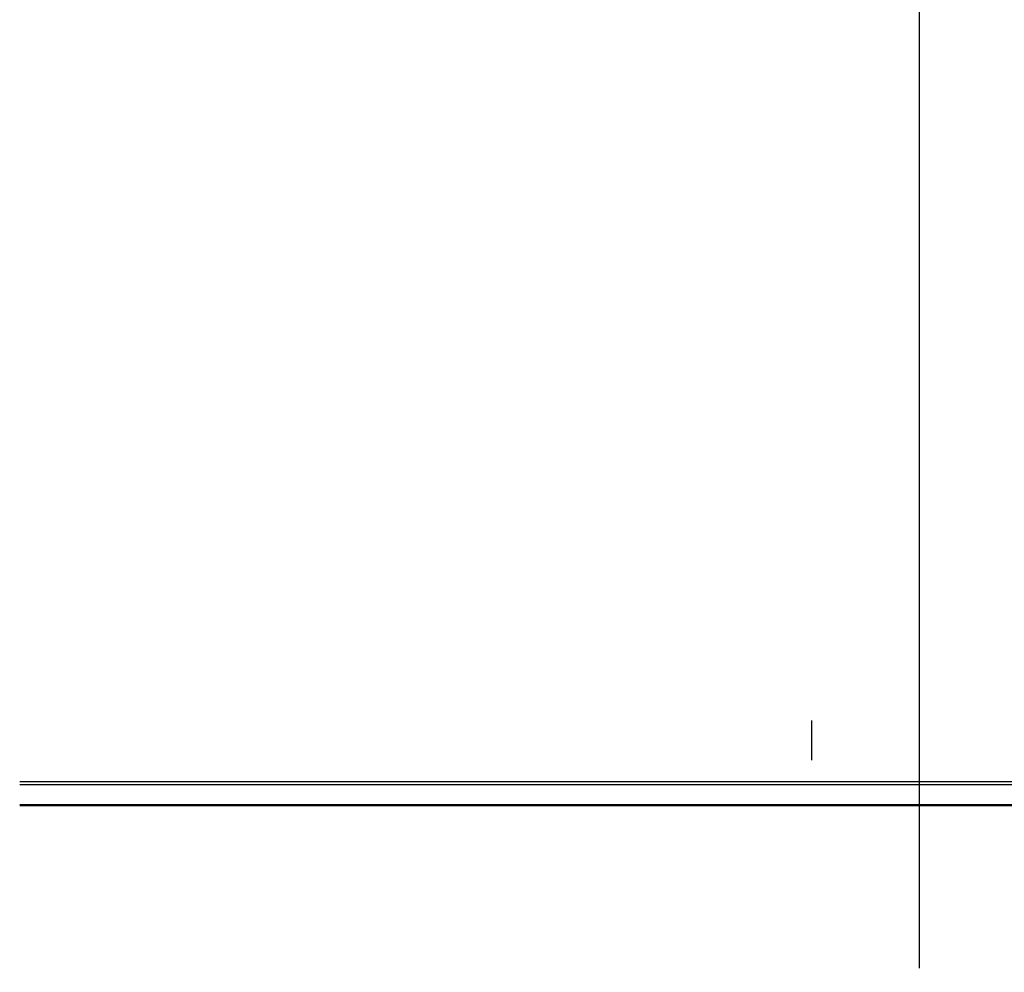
# Model space of a CAD drawing. Header units: millimetres. Extents: x -1690 to 192, y -898 to 54.
# Tile 141 of 256: x -749 to -279, y -887 to -432. Entities that reach past the tile are written whole.
import ezdxf

# ---------------------------------------------------------------- set-up
doc = ezdxf.new("R2010")
doc.units = ezdxf.units.MM
doc.header["$MEASUREMENT"] = 0
doc.layers.add('OVIDIO 186x93x72h', color=7, linetype='Continuous')

msp = doc.modelspace()

# ---------------------------------------------------------------- linework, layer by layer
at = {"layer": 'OVIDIO 186x93x72h'}
for points in [[(-319.11, -884.97), (-319.11, -422.09)], [(-319.11, -884.97), (-319.11, -422.09)], [(-370.65, -785.52), (-370.65, -766.64)], [(-370.65, -785.52), (-370.65, -766.64)], [(89.79, -795.99), (-749.11, -795.99)], [(89.79, -797.33), (-749.11, -797.33)], [(-749.11, -806.68), (27.47, -806.68)], [(-749.11, -807.16), (27.47, -807.16)]]:
    msp.add_lwpolyline(points, dxfattribs=at)
at = {"layer": 'OVIDIO 186x93x72h', "extrusion": (0, 1, 0)}
for points in [[(688.73, 658.03), (1449.68, 658.03)], [(688.73, 659.2), (1449.68, 659.2)], [(688.73, 658.03), (-72.21, 658.03)], [(688.73, 659.2), (-72.21, 659.2)], [(1552.27, 716.62), (749.11, 716.62)], [(-54.05, 717.37), (749.11, 717.37)], [(749.11, 717.37), (-54.05, 717.37)], [(-54.05, 715.87), (749.11, 715.87)], [(-54.05, 716.62), (749.11, 716.62)], [(749.11, 715.87), (-54.05, 715.87)], [(-68.46, 717.37), (749.11, 717.37)], [(-68.46, 715.87), (749.11, 715.87)], [(749.11, 717.37), (-77.82, 717.37)], [(-77.82, 717.37), (749.11, 717.37)], [(-77.82, 715.87), (749.11, 715.87)], [(749.11, 715.87), (-77.82, 715.87)], [(749.11, 715.29), (-79.22, 715.29)], [(-79.22, 715.29), (749.11, 715.29)], [(749.11, 715.96), (-79.22, 715.96)], [(-79.22, 715.96), (749.11, 715.96)], [(749.11, 677.15), (-27.47, 677.15)], [(-27.47, 677.15), (749.11, 677.15)], [(-27.47, 677.82), (749.11, 677.82)], [(749.11, 677.82), (-27.47, 677.82)], [(-27.47, 677.6), (749.11, 677.6)], [(749.11, 677.6), (-27.47, 677.6)], [(-27.47, 676.26), (749.11, 676.26)], [(749.11, 676.26), (-27.47, 676.26)], [(749.11, 697.01), (-92.91, 697.01)], [(749.11, 695.67), (-92.91, 695.67)], [(-165.57, 718.87), (749.11, 718.87)], [(749.11, 717.37), (-165.57, 717.37)], [(749.11, 718.87), (-165.57, 718.87)], [(-165.57, 717.37), (749.11, 717.37)], [(-165.57, 716.99), (749.11, 716.99)], [(-165.19, 715.08), (749.11, 715.08)], [(749.11, 715.08), (-165.19, 715.08)], [(-165.57, 717.33), (749.11, 717.33)]]:
    msp.add_lwpolyline(points, dxfattribs=at)
at = {"layer": 'OVIDIO 186x93x72h', "extrusion": (1, 0, 0)}
for points in [[(-766.64, 717.37), (-766.64, 715.87)], [(-787.8, 715.96), (-787.76, 716.04), (-787.72, 716.11), (-787.67, 716.19), (-787.62, 716.26), (-787.57, 716.33), (-787.52, 716.4), (-787.47, 716.47), (-787.41, 716.53), (-787.35, 716.6), (-787.32, 716.63), (-787.28, 716.66), (-787.25, 716.69), (-787.22, 716.72), (-787.18, 716.75), (-787.15, 716.78), (-787.11, 716.81), (-787.08, 716.84), (-787.04, 716.87), (-787.01, 716.89), (-786.97, 716.92), (-786.93, 716.94), (-786.89, 716.97), (-786.86, 716.99), (-786.82, 717.02), (-786.78, 717.04), (-786.74, 717.06), (-786.7, 717.08), (-786.66, 717.1), (-786.62, 717.12), (-786.58, 717.14), (-786.54, 717.16), (-786.49, 717.18), (-786.45, 717.19), (-786.41, 717.21), (-786.37, 717.23), (-786.33, 717.24), (-786.28, 717.25), (-786.2, 717.28), (-786.11, 717.3), (-786.03, 717.32), (-785.94, 717.34), (-785.86, 717.35), (-785.77, 717.36), (-785.68, 717.37), (-785.6, 717.37), (-785.52, 717.37)], [(-786.45, 715.29), (-786.44, 715.32), (-786.42, 715.35), (-786.4, 715.38), (-786.38, 715.41), (-786.36, 715.44), (-786.34, 715.47), (-786.32, 715.5), (-786.29, 715.53), (-786.27, 715.55), (-786.26, 715.57), (-786.24, 715.58), (-786.23, 715.59), (-786.22, 715.61), (-786.2, 715.62), (-786.19, 715.63), (-786.17, 715.64), (-786.16, 715.65), (-786.14, 715.66), (-786.13, 715.68), (-786.11, 715.69), (-786.1, 715.7), (-786.08, 715.71), (-786.07, 715.72), (-786.05, 715.73), (-786.04, 715.74), (-786.02, 715.74), (-786, 715.75), (-785.99, 715.76), (-785.97, 715.77), (-785.95, 715.78), (-785.94, 715.79), (-785.92, 715.79), (-785.9, 715.8), (-785.88, 715.81), (-785.87, 715.81), (-785.85, 715.82), (-785.83, 715.82), (-785.8, 715.84), (-785.76, 715.84), (-785.73, 715.85), (-785.69, 715.86), (-785.66, 715.86), (-785.62, 715.87), (-785.59, 715.87), (-785.55, 715.87), (-785.52, 715.87)], [(-805.53, 677.15), (-786.45, 715.29)], [(-806.87, 677.82), (-787.8, 715.96)], [(-805.53, 677.15), (-805.55, 677.11), (-805.57, 677.06), (-805.6, 677.02), (-805.62, 676.98), (-805.65, 676.94), (-805.68, 676.9), (-805.7, 676.86), (-805.73, 676.82), (-805.76, 676.78), (-805.8, 676.74), (-805.83, 676.71), (-805.86, 676.67), (-805.9, 676.63), (-805.93, 676.6), (-805.97, 676.57), (-806.01, 676.53), (-806.04, 676.5), (-806.08, 676.47), (-806.12, 676.44), (-806.16, 676.41), (-806.2, 676.38), (-806.24, 676.36), (-806.29, 676.33), (-806.33, 676.3), (-806.37, 676.28), (-806.42, 676.26), (-806.46, 676.24), (-806.5, 676.22), (-806.55, 676.2), (-806.59, 676.18), (-806.64, 676.16), (-806.68, 676.15), (-806.73, 676.13), (-806.77, 676.12), (-806.82, 676.11), (-806.87, 676.1), (-806.92, 676.08), (-806.96, 676.08), (-807.01, 676.07), (-807.06, 676.06), (-807.11, 676.06), (-807.16, 676.05), (-807.21, 676.05), (-807.26, 676.05), (-807.31, 676.04), (-807.36, 676.04), (-807.41, 676.05), (-807.46, 676.05), (-807.51, 676.05), (-807.55, 676.06), (-807.6, 676.07), (-807.65, 676.07), (-807.7, 676.08), (-807.75, 676.09), (-807.8, 676.1), (-807.85, 676.12), (-807.89, 676.13), (-807.94, 676.14), (-807.99, 676.16), (-808.03, 676.18), (-808.08, 676.2), (-808.12, 676.21), (-808.17, 676.23), (-808.21, 676.26)], [(-806.87, 677.82), (-806.87, 677.81), (-806.88, 677.8), (-806.89, 677.79), (-806.89, 677.78), (-806.9, 677.77), (-806.91, 677.76), (-806.91, 677.75), (-806.92, 677.74), (-806.93, 677.73), (-806.94, 677.72), (-806.94, 677.71), (-806.95, 677.7), (-806.96, 677.69), (-806.97, 677.68), (-806.98, 677.67), (-806.99, 677.67), (-807, 677.66), (-807.01, 677.65), (-807.02, 677.64), (-807.03, 677.64), (-807.04, 677.63), (-807.05, 677.62), (-807.06, 677.62), (-807.07, 677.61), (-807.08, 677.6), (-807.09, 677.6), (-807.1, 677.59), (-807.11, 677.59), (-807.12, 677.58), (-807.13, 677.58), (-807.15, 677.57), (-807.16, 677.57), (-807.17, 677.57), (-807.18, 677.56), (-807.19, 677.56), (-807.2, 677.56), (-807.22, 677.55), (-807.23, 677.55), (-807.24, 677.55), (-807.25, 677.55), (-807.26, 677.55), (-807.28, 677.55), (-807.29, 677.55), (-807.3, 677.54), (-807.31, 677.54), (-807.33, 677.54), (-807.34, 677.54), (-807.35, 677.55), (-807.36, 677.55), (-807.38, 677.55), (-807.39, 677.55), (-807.4, 677.55), (-807.41, 677.55), (-807.42, 677.56), (-807.44, 677.56), (-807.45, 677.56), (-807.46, 677.57), (-807.47, 677.57), (-807.48, 677.57), (-807.49, 677.58), (-807.51, 677.58), (-807.52, 677.59), (-807.53, 677.59), (-807.54, 677.6)], [(-885.2, 716.43), (-807.54, 677.6)], [(-885.87, 715.08), (-808.21, 676.26)], [(-884.97, 718.87), (-885.01, 718.87), (-885.05, 718.87), (-885.09, 718.87), (-885.13, 718.87), (-885.17, 718.86), (-885.21, 718.86), (-885.25, 718.85), (-885.29, 718.85), (-885.33, 718.84), (-885.37, 718.83), (-885.41, 718.82), (-885.46, 718.81), (-885.5, 718.8), (-885.54, 718.79), (-885.58, 718.78), (-885.62, 718.77), (-885.66, 718.75), (-885.7, 718.74), (-885.74, 718.72), (-885.78, 718.71), (-885.82, 718.69), (-885.85, 718.67), (-885.89, 718.65), (-885.93, 718.63), (-885.97, 718.61), (-886.01, 718.59), (-886.04, 718.56), (-886.08, 718.54), (-886.12, 718.52), (-886.15, 718.49), (-886.19, 718.46), (-886.22, 718.44), (-886.25, 718.41), (-886.29, 718.38), (-886.32, 718.35), (-886.35, 718.32), (-886.38, 718.29), (-886.41, 718.26), (-886.44, 718.23), (-886.47, 718.2), (-886.5, 718.17), (-886.53, 718.13), (-886.55, 718.1), (-886.58, 718.07), (-886.6, 718.03), (-886.63, 718), (-886.65, 717.96), (-886.67, 717.93), (-886.7, 717.89), (-886.72, 717.85), (-886.74, 717.82), (-886.76, 717.78), (-886.77, 717.74), (-886.79, 717.71), (-886.81, 717.67), (-886.82, 717.63), (-886.84, 717.6), (-886.85, 717.56), (-886.87, 717.52), (-886.88, 717.48), (-886.89, 717.45), (-886.9, 717.41), (-886.91, 717.37), (-886.92, 717.33), (-886.93, 717.3), (-886.94, 717.26), (-886.94, 717.22), (-886.95, 717.18), (-886.96, 717.14), (-886.96, 717.1), (-886.96, 717.06), (-886.97, 717.02), (-886.97, 716.98), (-886.97, 716.94), (-886.97, 716.9), (-886.97, 716.86), (-886.97, 716.82), (-886.97, 716.78), (-886.97, 716.73), (-886.97, 716.69), (-886.96, 716.65), (-886.96, 716.61), (-886.95, 716.57), (-886.94, 716.52), (-886.94, 716.48), (-886.93, 716.44), (-886.92, 716.4), (-886.91, 716.36), (-886.89, 716.32), (-886.88, 716.27), (-886.87, 716.23), (-886.85, 716.19), (-886.84, 716.15), (-886.82, 716.11), (-886.81, 716.07), (-886.79, 716.03), (-886.77, 715.99), (-886.75, 715.95), (-886.73, 715.92), (-886.71, 715.88), (-886.69, 715.84), (-886.66, 715.8), (-886.64, 715.77), (-886.62, 715.73), (-886.59, 715.7), (-886.56, 715.66), (-886.54, 715.63), (-886.51, 715.59), (-886.48, 715.56), (-886.45, 715.53), (-886.43, 715.5), (-886.4, 715.47), (-886.37, 715.44), (-886.34, 715.41), (-886.3, 715.38), (-886.27, 715.35), (-886.24, 715.33), (-886.21, 715.3), (-886.18, 715.27), (-886.14, 715.25), (-886.11, 715.23), (-886.08, 715.2), (-886.04, 715.18), (-886.01, 715.16), (-885.97, 715.14), (-885.94, 715.12), (-885.9, 715.1), (-885.87, 715.08)], [(-884.97, 717.37), (-884.98, 717.37), (-884.99, 717.37), (-885, 717.37), (-885.01, 717.37), (-885.02, 717.37), (-885.03, 717.37), (-885.04, 717.37), (-885.05, 717.37), (-885.06, 717.37), (-885.07, 717.36), (-885.08, 717.36), (-885.09, 717.36), (-885.1, 717.36), (-885.11, 717.35), (-885.12, 717.35), (-885.13, 717.35), (-885.14, 717.34), (-885.15, 717.34), (-885.16, 717.34), (-885.17, 717.33), (-885.18, 717.33), (-885.19, 717.32), (-885.2, 717.32), (-885.21, 717.31), (-885.22, 717.31), (-885.23, 717.3), (-885.24, 717.3), (-885.25, 717.29), (-885.26, 717.28), (-885.27, 717.28), (-885.28, 717.27), (-885.29, 717.26), (-885.29, 717.26), (-885.3, 717.25), (-885.31, 717.24), (-885.32, 717.24), (-885.33, 717.23), (-885.33, 717.22), (-885.34, 717.21), (-885.35, 717.21), (-885.36, 717.2), (-885.36, 717.19), (-885.37, 717.18), (-885.38, 717.17), (-885.38, 717.16), (-885.39, 717.15), (-885.39, 717.15), (-885.4, 717.14), (-885.4, 717.13), (-885.41, 717.12), (-885.41, 717.11), (-885.42, 717.1), (-885.42, 717.09), (-885.43, 717.08), (-885.43, 717.07), (-885.44, 717.06), (-885.44, 717.05), (-885.44, 717.04), (-885.45, 717.04), (-885.45, 717.03), (-885.45, 717.02), (-885.46, 717.01), (-885.46, 717), (-885.46, 716.99), (-885.46, 716.98), (-885.46, 716.97), (-885.47, 716.96), (-885.47, 716.95), (-885.47, 716.94), (-885.47, 716.93), (-885.47, 716.92), (-885.47, 716.91), (-885.47, 716.9), (-885.47, 716.89), (-885.47, 716.88), (-885.47, 716.87), (-885.47, 716.86), (-885.47, 716.85), (-885.47, 716.84), (-885.47, 716.83), (-885.47, 716.82), (-885.47, 716.81), (-885.47, 716.8), (-885.47, 716.79), (-885.46, 716.78), (-885.46, 716.77), (-885.46, 716.75), (-885.46, 716.74), (-885.45, 716.73), (-885.45, 716.72), (-885.45, 716.71), (-885.44, 716.7), (-885.44, 716.69), (-885.44, 716.68), (-885.43, 716.67), (-885.43, 716.66), (-885.42, 716.65), (-885.42, 716.64), (-885.41, 716.63), (-885.41, 716.62), (-885.4, 716.62), (-885.4, 716.61), (-885.39, 716.6), (-885.38, 716.59), (-885.38, 716.58), (-885.37, 716.57), (-885.36, 716.56), (-885.36, 716.55), (-885.35, 716.55), (-885.34, 716.54), (-885.34, 716.53), (-885.33, 716.52), (-885.32, 716.51), (-885.31, 716.51), (-885.31, 716.5), (-885.3, 716.49), (-885.29, 716.49), (-885.28, 716.48), (-885.27, 716.47), (-885.27, 716.47), (-885.26, 716.46), (-885.25, 716.46), (-885.24, 716.45), (-885.23, 716.45), (-885.22, 716.44), (-885.21, 716.44), (-885.21, 716.43), (-885.2, 716.43)]]:
    msp.add_lwpolyline(points, dxfattribs=at)
at = {"layer": 'OVIDIO 186x93x72h', "extrusion": (7.53877e-07, 1, 0)}
for points in [[(749.11, 716.43), (-165.19, 716.43)], [(-165.19, 716.43), (749.11, 716.43)]]:
    msp.add_lwpolyline(points, dxfattribs=at)

doc.saveas('drawing.dxf')
